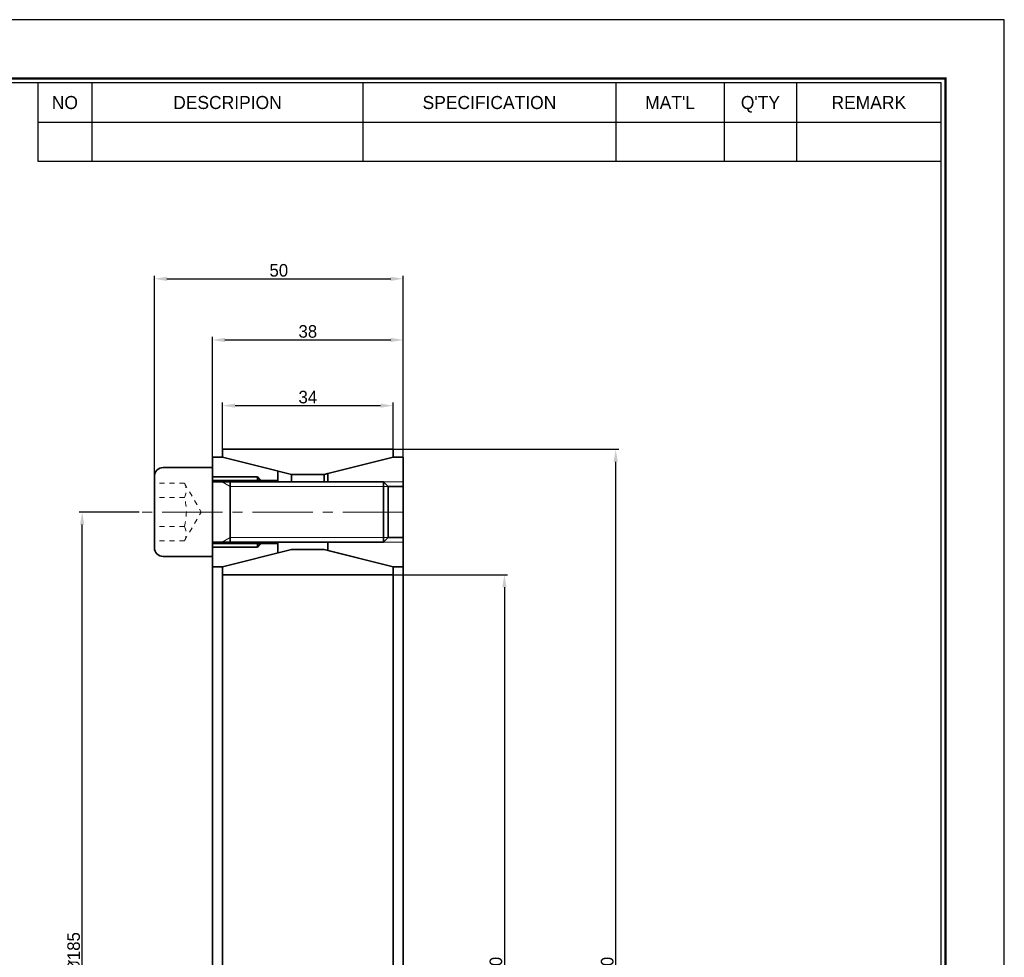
# Model space of a CAD drawing. Header units: millimetres. Extents: x -17227 to 5648, y -387 to 7914.
# Tile 5 of 5: x -9262 to -9065, y 3975 to 4162. Entities that reach past the tile are written whole.
import ezdxf
from ezdxf.enums import TextEntityAlignment as Align

# ---------------------------------------------------------------- set-up
doc = ezdxf.new("R2010")
doc.units = ezdxf.units.MM
doc.linetypes.add('点画线', pattern=[18, 12, -2, 2, -2])
doc.linetypes.add('虚线', pattern=[2, 1, -1])
doc.layers.get('0').update_dxf_attribs({"linetype": 'CONTINUOUS'})
doc.layers.get('Defpoints').update_dxf_attribs({"linetype": 'CONTINUOUS'})
doc.layers.add('7', color=7, linetype='CONTINUOUS')
for name, color, linetype, lineweight in [('中心线层', 1, '点画线', 18), ('粗实线层', 7, 'CONTINUOUS', 35), ('细实线层', 7, 'CONTINUOUS', 18), ('虚线层', 6, '虚线', 18)]:
    doc.layers.add(name, color=color, linetype=linetype, lineweight=lineweight)
doc.dimstyles.new('2.5', dxfattribs={"dimtxt": 2.5, "dimasz": 2.5, "dimexe": 0.6, "dimexo": 0, "dimgap": 0.4, "dimtad": 1, "dimdec": 3, "dimzin": 11, "dimdsep": 46, "dimtxsty": 'Standard', "dimcen": 0, "dimclrd": 5, "dimclre": 5, "dimclrt": 3, "dimadec": 0, "dimazin": 0, "dimtfac": 0.6, "dimtdec": 3, "dimtmove": 0, "dimatfit": 3, "dimfxl": 1.25, "dimtolj": 1, "dimtzin": 11, "dimarcsym": 0})

# ---------------------------------------------------------------- blocks, each defined once
blk = doc.blocks.new('*X1765')
at = {"layer": '中心线层'}
blk.add_line((38, 0), (-14.57, 0), dxfattribs=at)
at = {"layer": '粗实线层'}
for p, q in [((0, 8.87), (-9.8, 8.87)), ((0, -8.87), (0, 8.87)), ((-11.57, 7.09), (-11.57, -7.09)), ((34.1, 6), (0, 6)), ((3.5, -6), (3.5, 6)), ((34.1, 6), (34.1, -6)), ((35, 5.1), (34.1, 6)), ((35, 5.1), (35, -5.1)), ((35, -5.1), (34.1, -6)), ((34.1, -6), (0, -6)), ((-9.8, -8.87), (0, -8.87))]:
    blk.add_line(p, q, dxfattribs=at)
for centre, start, end in [((-9.8, 7.09), 90, 180), ((-9.8, -7.09), 180, 270)]:
    blk.add_arc(centre, 1.77, start, end, dxfattribs=at)
at = {"layer": '细实线层'}
for p, q in [((3.5, 5.1), (1.94, 6)), ((35, 5.1), (3.5, 5.1)), ((3.5, -5.1), (1.94, -6)), ((35, -5.1), (3.5, -5.1))]:
    blk.add_line(p, q, dxfattribs=at)
at = {"layer": '虚线层'}
for p, q in [((-5.57, 5.77), (-11.57, 5.77)), ((-5.57, 5.77), (-2.24, 0)), ((-5.57, 2.89), (-11.57, 2.89)), ((-5.57, -5.77), (-2.24, 0)), ((-5.57, -2.89), (-11.57, -2.89)), ((-5.57, -5.77), (-11.57, -5.77))]:
    blk.add_line(p, q, dxfattribs=at)
for centre, radius, start, end in [((-8.46, 4.33), 3.23, 333.4349, 26.5651), ((-16.54, 0), 11.34, 345.2529, 14.7471), ((-8.46, -4.33), 3.23, 333.4349, 26.5651)]:
    blk.add_arc(centre, radius, start, end, dxfattribs=at)
blk = doc.blocks.new('*D1769')
at = {"color": 5, "lineweight": -2, "ltscale": 5}
for p, q in [((-9237.79, 4063.45), (-9249.78, 4063.45)), ((-9249.18, 3880.95), (-9249.18, 4060.95)), ((-9237.79, 3878.45), (-9249.78, 3878.45))]:
    blk.add_line(p, q, dxfattribs=at)
at = {"color": 5}
for points in [[(-9248.76, 4060.95), (-9249.59, 4060.95), (-9249.18, 4063.45)], [(-9249.59, 3880.95), (-9248.76, 3880.95), (-9249.18, 3878.45)]]:
    blk.add_solid(points, dxfattribs=at)
at = {"layer": 'Defpoints', "color": 0}
for p in [(-9249.18, 4063.45), (-9237.79, 4063.45), (-9237.79, 3878.45)]:
    blk.add_point(p, dxfattribs=at)
at = {"color": 3, "ltscale": 5, "insert": (-9250.86, 3970.95), "char_height": 2.5, "attachment_point": 5, "rotation": 90}
blk.add_mtext('\\A1;\\A1;P.C.D {\\fISOCPEUR|b0|i0|c0|p22;%%C}185', dxfattribs=at)
blk = doc.blocks.new('*D1770')
at = {"color": 5, "lineweight": -2, "ltscale": 5}
for p, q in [((-9187.21, 4050.95), (-9164.44, 4050.95)), ((-9165.04, 4048.45), (-9165.04, 3893.45)), ((-9187.21, 3890.95), (-9164.44, 3890.95))]:
    blk.add_line(p, q, dxfattribs=at)
at = {"color": 5}
for points in [[(-9164.62, 4048.45), (-9165.45, 4048.45), (-9165.04, 4050.95)], [(-9165.45, 3893.45), (-9164.62, 3893.45), (-9165.04, 3890.95)]]:
    blk.add_solid(points, dxfattribs=at)
at = {"layer": 'Defpoints', "color": 0}
for p in [(-9187.21, 4050.95), (-9187.21, 3890.95), (-9165.04, 3890.95)]:
    blk.add_point(p, dxfattribs=at)
at = {"color": 3, "ltscale": 5, "insert": (-9166.72, 3970.95), "char_height": 2.5, "attachment_point": 5, "rotation": 90}
blk.add_mtext('\\A1;\\A1;{\\fISOCPEUR|b0|i0|c0|p22;%%C}160', dxfattribs=at)
blk = doc.blocks.new('*D1772')
at = {"color": 5, "lineweight": -2, "ltscale": 5}
for p, q in [((-9187.21, 4075.94), (-9142.25, 4075.94)), ((-9142.85, 3868.46), (-9142.85, 4073.44)), ((-9187.21, 3865.96), (-9142.25, 3865.96))]:
    blk.add_line(p, q, dxfattribs=at)
at = {"color": 5}
for points in [[(-9142.44, 4073.44), (-9143.27, 4073.44), (-9142.85, 4075.94)], [(-9143.27, 3868.46), (-9142.44, 3868.46), (-9142.85, 3865.96)]]:
    blk.add_solid(points, dxfattribs=at)
at = {"layer": 'Defpoints', "color": 0}
for p in [(-9187.21, 4075.94), (-9142.85, 4075.94), (-9187.21, 3865.96)]:
    blk.add_point(p, dxfattribs=at)
at = {"color": 3, "ltscale": 5, "insert": (-9144.54, 3970.95), "char_height": 2.5, "attachment_point": 5, "rotation": 90}
blk.add_mtext('\\A1;\\A1;{\\fISOCPEUR|b0|i0|c0|p22;%%C}210', dxfattribs=at)
blk = doc.blocks.new('*D1773')
at = {"color": 5, "lineweight": -2, "ltscale": 5}
for p, q in [((-9221.21, 4075.94), (-9221.21, 4085.24)), ((-9187.21, 4075.94), (-9187.21, 4085.24)), ((-9218.71, 4084.64), (-9189.71, 4084.64))]:
    blk.add_line(p, q, dxfattribs=at)
at = {"color": 5}
for points in [[(-9218.71, 4085.06), (-9218.71, 4084.23), (-9221.21, 4084.64)], [(-9189.71, 4084.23), (-9189.71, 4085.06), (-9187.21, 4084.64)]]:
    blk.add_solid(points, dxfattribs=at)
at = {"layer": 'Defpoints', "color": 0}
for p in [(-9187.21, 4084.64), (-9221.21, 4075.94), (-9187.21, 4075.94)]:
    blk.add_point(p, dxfattribs=at)
at = {"color": 3, "ltscale": 5, "insert": (-9204.21, 4086.33), "char_height": 2.5, "attachment_point": 5}
blk.add_mtext('\\A1;34', dxfattribs=at)
blk = doc.blocks.new('*D1774')
at = {"color": 5, "lineweight": -2, "ltscale": 5}
for p, q in [((-9223.22, 4074.38), (-9223.22, 4098.33)), ((-9220.72, 4097.73), (-9187.7, 4097.73)), ((-9185.2, 4074.38), (-9185.2, 4098.33))]:
    blk.add_line(p, q, dxfattribs=at)
at = {"color": 5}
for points in [[(-9220.72, 4098.15), (-9220.72, 4097.31), (-9223.22, 4097.73)], [(-9187.7, 4097.31), (-9187.7, 4098.15), (-9185.2, 4097.73)]]:
    blk.add_solid(points, dxfattribs=at)
at = {"layer": 'Defpoints', "color": 0}
for p in [(-9185.2, 4097.73), (-9223.22, 4074.38), (-9185.2, 4074.38)]:
    blk.add_point(p, dxfattribs=at)
at = {"color": 3, "ltscale": 5, "insert": (-9204.21, 4099.41), "char_height": 2.5, "attachment_point": 5}
blk.add_mtext('\\A1;38', dxfattribs=at)
blk = doc.blocks.new('*D1775')
at = {"color": 5, "lineweight": -2, "ltscale": 5}
for p, q in [((-9234.79, 4069.88), (-9234.79, 4110.51)), ((-9185.2, 4074.38), (-9185.2, 4110.51)), ((-9232.29, 4109.91), (-9187.7, 4109.91))]:
    blk.add_line(p, q, dxfattribs=at)
at = {"color": 5}
for points in [[(-9232.29, 4110.32), (-9232.29, 4109.49), (-9234.79, 4109.91)], [(-9187.7, 4109.49), (-9187.7, 4110.32), (-9185.2, 4109.91)]]:
    blk.add_solid(points, dxfattribs=at)
at = {"layer": 'Defpoints', "color": 0}
for p in [(-9185.2, 4109.91), (-9185.2, 4074.38), (-9234.79, 4069.88)]:
    blk.add_point(p, dxfattribs=at)
at = {"color": 3, "ltscale": 5, "insert": (-9209.99, 4111.59), "char_height": 2.5, "attachment_point": 5}
blk.add_mtext('\\A1;50', dxfattribs=at)

msp = doc.modelspace()

# ---------------------------------------------------------------- linework, layer by layer
at = {"layer": '7', "color": 0}
for p, q in [((-9065.423, 4161.5365), (-9600.023, 4161.5365)), ((-9065.423, 3783.5365), (-9065.423, 4161.5365))]:
    msp.add_line(p, q, dxfattribs=at)
at = {"layer": '7'}
for p, q in [((-9258.023, 4148.9365), (-9258.023, 4133.3413)), ((-9247.223, 4148.9365), (-9247.223, 4133.3413)), ((-9193.223, 4148.9365), (-9193.223, 4133.3413)), ((-9142.823, 4148.9365), (-9142.823, 4133.3413)), ((-9121.223, 4148.9365), (-9121.223, 4133.3413)), ((-9106.823, 4148.9365), (-9106.823, 4133.3413)), ((-9258.023, 4141.1389), (-9078.023, 4141.1389)), ((-9258.023, 4133.3413), (-9078.023, 4133.3413))]:
    msp.add_line(p, q, dxfattribs=at)
at = {"layer": '7', "const_width": 0.45}
msp.add_lwpolyline([(-9077.123, 3795.2365), (-9077.123, 4149.8365), (-9582.023, 4149.8365), (-9582.023, 3795.2365)], close=True, dxfattribs=at)
at = {"layer": '7'}
msp.add_lwpolyline([(-9078.023, 3796.1365), (-9078.023, 4148.9365), (-9581.123, 4148.9365), (-9581.123, 3796.1365)], close=True, dxfattribs=at)
at = {"layer": '粗实线层'}
for p, q in [((-9187.2097, 4075.9379), (-9221.2097, 4075.9379)), ((-9221.2097, 4075.9379), (-9221.2097, 4074.3769)), ((-9187.2097, 4074.3769), (-9187.2097, 4075.9379)), ((-9223.2156, 4074.3787), (-9221.2156, 4074.3787)), ((-9223.2156, 4069.6987), (-9223.2156, 4074.3787)), ((-9200.2027, 4071.1336), (-9187.2027, 4074.3787)), ((-9187.2027, 4074.3787), (-9185.2027, 4074.3787)), ((-9185.2027, 4074.3787), (-9185.2027, 4068.5486)), ((-9223.2156, 4072.4486), (-9223.2156, 4069.4486)), ((-9210.2156, 4071.6246), (-9210.2156, 4069.6987)), ((-9223.2156, 4069.6987), (-9210.2156, 4069.6987)), ((-9223.2156, 4057.1987), (-9223.2156, 4069.6987)), ((-9210.2156, 4069.4486), (-9210.2156, 4069.6987)), ((-9207.4597, 4069.4486), (-9207.4597, 4070.9374)), ((-9207.4597, 4070.9374), (-9200.9597, 4070.9374)), ((-9200.9597, 4070.9374), (-9200.2027, 4071.1262)), ((-9200.9597, 4069.4486), (-9200.9597, 4070.9374)), ((-9200.2027, 4069.4737), (-9200.2027, 4071.1336)), ((-9200.2027, 4069.4737), (-9199.2777, 4068.5486)), ((-9200.2027, 4069.4737), (-9200.2027, 4069.4486)), ((-9199.2777, 4068.5486), (-9185.2027, 4068.5486)), ((-9185.2027, 4068.5486), (-9185.2027, 4058.3486)), ((-9223.2156, 4057.4487), (-9223.2156, 4054.4486)), ((-9210.2156, 4057.1987), (-9210.2156, 4057.4487)), ((-9199.2777, 4058.3486), (-9200.2027, 4057.4237)), ((-9200.2027, 4057.4487), (-9200.2027, 4057.4237)), ((-9200.2027, 4055.7637), (-9200.2027, 4057.4237)), ((-9185.2027, 4058.3486), (-9199.2777, 4058.3486)), ((-9185.2027, 4058.3486), (-9185.2027, 4052.5186)), ((-9223.2156, 4052.5186), (-9223.2156, 4057.1987)), ((-9210.2156, 4057.1987), (-9223.2156, 4057.1987)), ((-9221.2097, 4052.5204), (-9207.4597, 4055.9487)), ((-9210.2156, 4057.1987), (-9210.2156, 4055.7637)), ((-9210.2156, 4055.2615), (-9210.2156, 4055.7637)), ((-9207.4597, 4055.9487), (-9200.9597, 4055.9487)), ((-9200.9597, 4055.9487), (-9187.2097, 4052.5204)), ((-9187.2027, 4052.5186), (-9200.2027, 4055.7637)), ((-9200.2027, 4055.7637), (-9200.2027, 4055.7599)), ((-9221.2156, 4052.5186), (-9223.2156, 4052.5186)), ((-9223.2156, 3889.3787), (-9223.2156, 4052.5186)), ((-9221.2156, 3889.3787), (-9221.2156, 4052.5186)), ((-9221.2097, 4050.9486), (-9221.2097, 4052.5204)), ((-9187.2097, 4052.5204), (-9187.2097, 4050.9486)), ((-9187.2027, 4052.5186), (-9187.2027, 3889.3787)), ((-9185.2027, 4052.5186), (-9187.2027, 4052.5186)), ((-9185.2027, 4052.5186), (-9185.2027, 3889.3787)), ((-9187.2097, 4050.9486), (-9221.2097, 4050.9486)), ((-9221.2097, 3890.9487), (-9221.2097, 4050.9486)), ((-9187.2097, 3890.9487), (-9187.2097, 4050.9486))]:
    msp.add_line(p, q, dxfattribs=at)
msp.add_lwpolyline([(-9221.2097, 4074.366), (-9212.9928, 4072.3171), (-9207.4597, 4070.9374)], dxfattribs=at)

# ---------------------------------------------------------------- texts
at = {"layer": '7'}
for s, p in [('NO', (-9252.623, 4145.0377)), ('DESCRIPION', (-9220.223, 4145.0377)), ('SPECIFICATION', (-9168.023, 4145.0377)), ("MAT'L", (-9132.023, 4145.0377)), ("Q'TY", (-9114.023, 4145.0377)), ('REMARK', (-9092.423, 4145.0377))]:
    msp.add_text(s, height=2.5992, dxfattribs=at).set_placement(p, align=Align.MIDDLE_CENTER)

# ---------------------------------------------------------------- dimensions: what is measured, and where the dimension line sits
at = {"ltscale": 5}
dim = msp.add_linear_dim(base=(-9185.2027, 4097.7309), p1=(-9223.2156, 4074.3787), p2=(-9185.2027, 4074.3787), dimstyle='2.5', override={"dimdec": 0, "dimtxsty": 'Standard'}, dxfattribs=at)
dim.commit()
dim.dimension.update_dxf_attribs({"geometry": '*D1774', "text_midpoint": (-9204.2091, 4099.4125)})
dim = msp.add_linear_dim(base=(-9187.2097, 4084.6449), p1=(-9221.2097, 4075.9379), p2=(-9187.2097, 4075.9379), dimstyle='2.5', dxfattribs=at)
dim.commit()
dim.dimension.update_dxf_attribs({"geometry": '*D1773', "text_midpoint": (-9204.2097, 4086.3282)})
for base, p1, p2, text, override, picture, middle in [((-9142.8524, 4075.9379), (-9187.2097, 3865.9594), (-9187.2097, 4075.9379), '\\A1;{\\fISOCPEUR|b0|i0|c0|p22;%%C}<>', {"dimdec": 0, "dimtxsty": 'Standard'}, '*D1772', (-9144.5374, 3970.9487)), ((-9249.178, 4063.4487), (-9237.7856, 3878.4486), (-9237.7856, 4063.4487), '\\A1;P.C.D {\\fISOCPEUR|b0|i0|c0|p22;%%C}<>', {"dimtxsty": 'Standard'}, '*D1769', (-9250.8629, 3970.9487)), ((-9165.0357, 3890.9487), (-9187.2097, 4050.9486), (-9187.2097, 3890.9487), '\\A1;{\\fISOCPEUR|b0|i0|c0|p22;%%C}<>', {"dimtxsty": 'Standard'}, '*D1770', (-9166.7206, 3970.9487))]:
    dim = msp.add_linear_dim(base=base, p1=p1, p2=p2, angle=90, text=text, dimstyle='2.5', override=override, dxfattribs=at)
    dim.commit()
    dim.dimension.update_dxf_attribs({"geometry": picture, "text_midpoint": middle})

# ---------------------------------------------------------------- next in the draw order: wipeouts: each hides what was drawn before it
msp.add_wipeout([(-9188.2156, 4063.4487), (-9188.2156, 4064.6238), (-9188.2156, 4064.6238), (-9188.2156, 4068.5487), (-9188.2156, 4068.5487), (-9189.1156, 4069.4487), (-9189.1156, 4069.4487), (-9219.7156, 4069.4487), (-9219.7156, 4069.4487), (-9221.2744, 4069.4487), (-9221.2744, 4069.4487), (-9223.2156, 4069.4487), (-9223.2156, 4069.4487), (-9223.2156, 4072.3137), (-9223.2156, 4072.3137), (-9233.0126, 4072.3137), (-9233.0126, 4072.3137), (-9233.1053, 4072.3112), (-9233.1979, 4072.3039), (-9233.2899, 4072.2918), (-9233.3812, 4072.2749), (-9233.4714, 4072.2532), (-9233.5604, 4072.2269), (-9233.6479, 4072.1959), (-9233.7337, 4072.1604), (-9233.8175, 4072.1204), (-9233.8991, 4072.0761), (-9233.9782, 4072.0276), (-9234.0547, 4071.975), (-9234.1283, 4071.9185), (-9234.1989, 4071.8582), (-9234.2663, 4071.7944), (-9234.3302, 4071.727), (-9234.3904, 4071.6564), (-9234.4469, 4071.5828), (-9234.4995, 4071.5063), (-9234.548, 4071.4272), (-9234.5923, 4071.3456), (-9234.6323, 4071.2618), (-9234.6678, 4071.176), (-9234.6988, 4071.0885), (-9234.7251, 4070.9995), (-9234.7468, 4070.9093), (-9234.7637, 4070.818), (-9234.7758, 4070.726), (-9234.7831, 4070.6334), (-9234.7856, 4070.5407), (-9234.7856, 4070.5407), (-9234.7856, 4069.2222), (-9234.7856, 4069.2222), (-9234.7856, 4066.3354), (-9234.7856, 4066.3354), (-9234.7856, 4064.6238), (-9234.7856, 4064.6238), (-9234.7856, 4063.4487), (-9234.7856, 4063.4487), (-9234.7856, 4060.5619), (-9234.7856, 4060.5619), (-9234.7856, 4057.6751), (-9234.7856, 4057.6751), (-9234.7856, 4056.3567), (-9234.7856, 4056.3567), (-9234.7831, 4056.2639), (-9234.7758, 4056.1713), (-9234.7637, 4056.0793), (-9234.7468, 4055.988), (-9234.7251, 4055.8978), (-9234.6988, 4055.8088), (-9234.6678, 4055.7213), (-9234.6323, 4055.6355), (-9234.5923, 4055.5517), (-9234.548, 4055.4702), (-9234.4995, 4055.391), (-9234.4469, 4055.3145), (-9234.3904, 4055.2409), (-9234.3302, 4055.1703), (-9234.2663, 4055.103), (-9234.1989, 4055.0391), (-9234.1283, 4054.9788), (-9234.0547, 4054.9223), (-9233.9782, 4054.8697), (-9233.8991, 4054.8212), (-9233.8175, 4054.7769), (-9233.7337, 4054.7369), (-9233.6479, 4054.7014), (-9233.5604, 4054.6704), (-9233.4714, 4054.6441), (-9233.3812, 4054.6224), (-9233.2899, 4054.6055), (-9233.1979, 4054.5934), (-9233.1053, 4054.5861), (-9233.0126, 4054.5837), (-9233.0126, 4054.5837), (-9223.2156, 4054.5837), (-9223.2156, 4054.5837), (-9223.2156, 4057.4487), (-9223.2156, 4057.4487), (-9221.2744, 4057.4487), (-9221.2744, 4057.4487), (-9219.7156, 4057.4487), (-9219.7156, 4057.4487), (-9189.1156, 4057.4487), (-9189.1156, 4057.4487), (-9188.2156, 4058.3487), (-9188.2156, 4058.3487)]).dxf.layer = '粗实线层'

# ---------------------------------------------------------------- next in the draw order: linework, layer by layer
at = {"layer": '粗实线层'}
for p, q in [((-9223.2156, 4070.4487), (-9214.2156, 4070.4487)), ((-9214.2156, 4069.4487), (-9214.2156, 4070.4487)), ((-9214.2156, 4070.4487), (-9213.3601, 4069.4486)), ((-9214.2156, 4057.4487), (-9214.2156, 4056.4487)), ((-9214.2156, 4056.4487), (-9213.3601, 4057.4487)), ((-9223.2156, 4056.4487), (-9214.2156, 4056.4487))]:
    msp.add_line(p, q, dxfattribs=at)
at = {"layer": '细实线层'}
for p, q in [((-9189.1156, 4069.4487), (-9185.2027, 4069.4487)), ((-9189.1156, 4057.4487), (-9185.2027, 4057.4487))]:
    msp.add_line(p, q, dxfattribs=at)

# ---------------------------------------------------------------- next in the draw order: block references
at = {"layer": '粗实线层'}
msp.add_blockref('*X1765', (-9223.2156, 4063.4487), dxfattribs=at)

# ---------------------------------------------------------------- next in the draw order: dimensions: what is measured, and where the dimension line sits
at = {"ltscale": 5}
dim = msp.add_linear_dim(base=(-9185.2027, 4109.9076), p1=(-9234.7856, 4069.8814), p2=(-9185.2027, 4074.3787), dimstyle='2.5', override={"dimdec": 0, "dimtxsty": 'Standard'}, dxfattribs=at)
dim.commit()
dim.dimension.update_dxf_attribs({"geometry": '*D1775', "text_midpoint": (-9209.9941, 4111.5892)})

doc.saveas('drawing.dxf')
